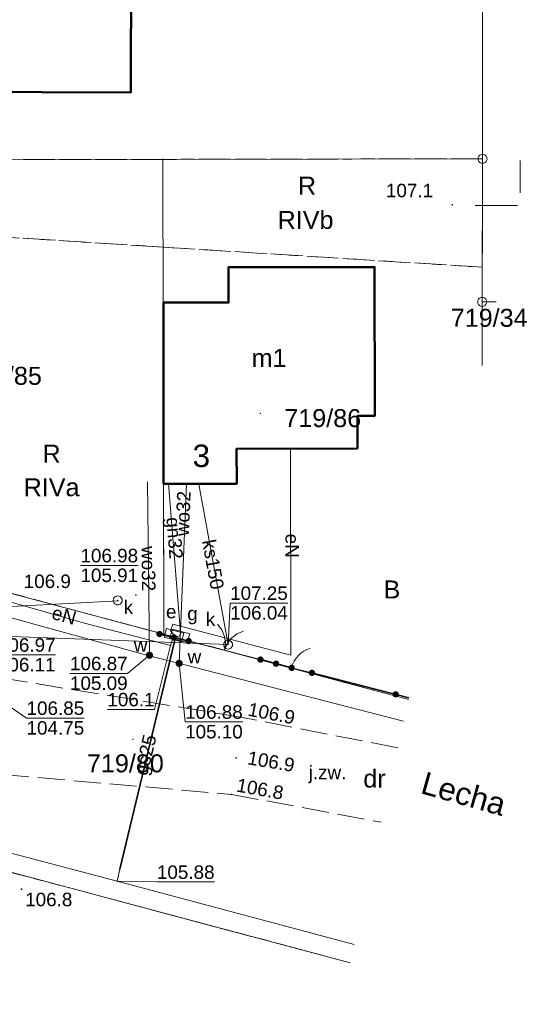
# Model space of a CAD drawing. Extents: x 6447898 to 6448503, y 5806748 to 5807122.
# Tile 48 of 50: x 6448472 to 6448500, y 5806906 to 5806960. Entities that reach past the tile are written whole.
import ezdxf
from ezdxf.enums import TextEntityAlignment as Align

# ---------------------------------------------------------------- set-up
doc = ezdxf.new("R2010")
doc.units = 0
doc.header["$PDSIZE"] = 0.75
doc.linetypes.add('PRZER1-1', pattern=[2, 1, -1])
doc.linetypes.add('PRZER3-1', pattern=[4, 3, -1])
doc.layers.get('0').update_dxf_attribs({"linetype": 'CONTINUOUS', "lineweight": 13})
for name, color, linetype, lineweight in [('GEPADR', 7, 'CONTINUOUS', 18), ('GEPADR_O', 7, 'CONTINUOUS', 18), ('GEPPGD', 7, 'CONTINUOUS', 18), ('GESBZO', 1, 'CONTINUOUS', 50), ('GESBZO_O', 1, 'CONTINUOUS', 50), ('GESDZI', 7, 'CONTINUOUS', 18), ('GESDZI_O', 7, 'CONTINUOUS', 18), ('GESKKL', 3, 'PRZER3-1', 18), ('GESKKL_O', 3, 'PRZER3-1', 18), ('GESUZY', 3, 'PRZER1-1', 18), ('GESUZY_O', 3, 'PRZER1-1', 18), ('GSLKBR', 7, 'CONTINUOUS', 18), ('GSLKFU', 7, 'CONTINUOUS', 18), ('GSLKOG', 7, 'CONTINUOUS', 35), ('GSPWPN', 42, 'CONTINUOUS', 13), ('GSPWPN_O', 42, 'CONTINUOUS', 13), ('GSSKOA', 7, 'PRZER3-1', 18), ('GSSKOA_O', 7, 'PRZER3-1', 18), ('GTGTXT', 7, 'CONTINUOUS', 18), ('GTGTXT_O', 7, 'CONTINUOUS', 18), ('GULEPR', 240, 'CONTINUOUS', 18), ('GULEPR_O', 240, 'CONTINUOUS', 18), ('GULGPR', 2, 'CONTINUOUS', 18), ('GULGPR_O', 2, 'CONTINUOUS', 18), ('GULKPR', 32, 'CONTINUOUS', 18), ('GULKPR_O', 32, 'CONTINUOUS', 18), ('GULLOB', 7, 'CONTINUOUS', 35), ('GULWPR', 5, 'CONTINUOUS', 18), ('GULWPR_O', 5, 'CONTINUOUS', 18), ('GUPESE', 240, 'CONTINUOUS', 18), ('GUPESE_O', 240, 'CONTINUOUS', 18), ('GUPGSG', 2, 'CONTINUOUS', 18), ('GUPGSG_O', 2, 'CONTINUOUS', 18), ('GUPKSD', 32, 'CONTINUOUS', 18), ('GUPKSD_O', 32, 'CONTINUOUS', 18), ('GUPPRZ', 7, 'CONTINUOUS', 18), ('GUPPRZ_O', 7, 'CONTINUOUS', 18), ('GUPWZA', 5, 'CONTINUOUS', 18), ('GUPWZA_O', 5, 'CONTINUOUS', 18)]:
    doc.layers.add(name, color=color, linetype=linetype, lineweight=lineweight)
doc.styles.add('GEO-INFO', font='arial.ttf')

# ---------------------------------------------------------------- blocks, each defined once
blk = doc.blocks.new('EPPGN')
blk.add_hatch(color=0).paths.add_polyline_path([(0, -0.09), (0.027812, -0.085595), (0.052901, -0.072812), (0.072812, -0.052901), (0.085595, -0.027812), (0.09, 0), (0.085595, 0.027812), (0.072812, 0.052901), (0.052901, 0.072812), (0.027812, 0.085595), (0, 0.09), (-0.027812, 0.085595), (-0.052901, 0.072812), (-0.072812, 0.052901), (-0.085595, 0.027812), (-0.09, 0), (-0.085595, -0.027812), (-0.072812, -0.052901), (-0.052901, -0.072812), (-0.027812, -0.085595)])
blk = doc.blocks.new('POINT')
at = {"color": 0}
blk.add_point((0, 0), dxfattribs=at)
blk = doc.blocks.new('KOLO')
blk.add_hatch(color=0).paths.add_polyline_path([(-0.5, 0), (-0.482963, -0.12941), (-0.433013, -0.25), (-0.353553, -0.353553), (-0.25, -0.433013), (-0.12941, -0.482963), (0, -0.5), (0.12941, -0.482963), (0.25, -0.433013), (0.353553, -0.353553), (0.433013, -0.25), (0.482963, -0.12941), (0.5, 0), (0.482963, 0.12941), (0.433013, 0.25), (0.353553, 0.353553), (0.25, 0.433013), (0.12941, 0.482963), (0, 0.5), (-0.12941, 0.482963), (-0.25, 0.433013), (-0.353553, 0.353553), (-0.433013, 0.25), (-0.482963, 0.12941)])
blk = doc.blocks.new('OKRAG_PELNY')
at = {"color": 0}
blk.add_lwpolyline([(0, 0.5), (0.12941, 0.482963), (0.25, 0.433013), (0.353553, 0.353553), (0.433013, 0.25), (0.482963, 0.12941), (0.5, 0), (0.482963, -0.12941), (0.433013, -0.25), (0.353553, -0.353553), (0.25, -0.433013), (0.12941, -0.482963), (0, -0.5), (-0.12941, -0.482963), (-0.25, -0.433013), (-0.353553, -0.353553), (-0.433013, -0.25), (-0.482963, -0.12941), (-0.5, 0), (-0.482963, 0.12941), (-0.433013, 0.25), (-0.353553, 0.353553), (-0.25, 0.433013), (-0.12941, 0.482963)], close=True, dxfattribs=at)
blk = doc.blocks.new('SZAFA1')
at = {"color": 0}
blk.add_lwpolyline([(-1, -0.5), (-1, 0.5), (1, 0.5), (1, -0.5)], close=True, dxfattribs=at)
blk = doc.blocks.new('KTOK04')
at = {"color": 0}
blk.add_lwpolyline([(0, 0), (-0.01711, -0.261052), (-0.068148, -0.517638), (-0.152241, -0.765367), (-0.267949, -1), (-0.413293, -1.217523), (-0.585786, -1.414214), (-0.782477, -1.586707), (-1, -1.732051)], dxfattribs=at)
blk = doc.blocks.new('SLBRA')
at = {"color": 0}
for points in [[(1.732051, 1), (1.414214, 0.585786), (1, 0.267949), (0.517638, 0.068148), (0, 0)], [(0, 0), (0.517638, -0.068148), (1, -0.267949), (1.414214, -0.585786), (1.732051, -1)]]:
    blk.add_lwpolyline(points, dxfattribs=at)
blk = doc.blocks.new('EPPGS')
at = {"color": 0}
blk.add_lwpolyline([(0, 0.5), (0.154508, 0.475528), (0.293893, 0.404508), (0.404508, 0.293893), (0.475528, 0.154508), (0.5, 0), (0.475528, -0.154508), (0.404508, -0.293893), (0.293893, -0.404508), (0.154508, -0.475528), (0, -0.5), (-0.154508, -0.475528), (-0.293893, -0.404508), (-0.404508, -0.293893), (-0.475528, -0.154508), (-0.5, 0), (-0.475528, 0.154508), (-0.404508, 0.293893), (-0.293893, 0.404508), (-0.154508, 0.475528)], close=True, dxfattribs=at)

msp = doc.modelspace()

# ---------------------------------------------------------------- linework, layer by layer
at = {"elevation": 100, "flags": 128}
for points in [[(6448500, 5806950.713), (6448500, 5806952.5)], [(6448497.5, 5806950), (6448499.843, 5806950)]]:
    msp.add_lwpolyline(points, dxfattribs=at)
at = {"layer": 'GESBZO', "elevation": 10.18}
for points in [[(6448468.461, 5806970.541), (6448468.42, 5806956.322), (6448478.35, 5806956.291), (6448478.391, 5806970.511)], [(6448484.24, 5806934.52), (6448480.18, 5806934.52), (6448480.17, 5806944.61), (6448483.79, 5806944.61), (6448483.78, 5806946.57), (6448491.9, 5806946.58), (6448491.91, 5806938.3), (6448490.95, 5806938.3), (6448490.95, 5806936.49), (6448484.23, 5806936.48)]]:
    msp.add_lwpolyline(points, close=True, dxfattribs=at)
at = {"layer": 'GESDZI', "elevation": 10.22}
for points in [[(6448497.912, 5806969.357), (6448497.902, 5806952.606), (6448480.14, 5806952.572), (6448462.385, 5806952.537), (6448462.405, 5806973.555)], [(6448498.66, 5806944.643), (6448497.882, 5806944.647), (6448497.902, 5806952.606), (6448497.912, 5806969.357)], [(6448480.14, 5806952.572), (6448497.902, 5806952.606), (6448497.882, 5806944.647), (6448497.879, 5806941.102)], [(6448493.782, 5806922.538), (6448480.19, 5806926.168), (6448480.14, 5806952.572)], [(6448497.879, 5806941.102), (6448497.882, 5806944.647), (6448498.66, 5806944.643)], [(6448462.325, 5806908.98), (6448462.365, 5806935.958), (6448467.194, 5806929.638), (6448480.19, 5806926.168), (6448493.782, 5806922.538)], [(6448490.547, 5806907.885), (6448467.163, 5806914.127), (6448462.325, 5806908.98)], [(6448467.163, 5806914.127), (6448490.547, 5806907.885)]]:
    msp.add_lwpolyline(points, dxfattribs=at)
msp.add_lwpolyline([(6448462.385, 5806952.537), (6448480.14, 5806952.572), (6448480.19, 5806926.168), (6448467.194, 5806929.638), (6448462.365, 5806935.958)], close=True, dxfattribs=at)
at = {"layer": 'GESKKL', "ltscale": 0.5}
for p, q in [((6448480.14, 5806952.572, 10.06), (6448462.385, 5806952.537, 10.06)), ((6448497.902, 5806952.606, 10.06), (6448480.14, 5806952.572, 10.06)), ((6448497.887, 5806946.573, 10.06), (6448497.902, 5806952.606, 10.06)), ((6448480.149, 5806947.69, 10.06), (6448462.38, 5806948.819, 10.06)), ((6448462.38, 5806948.819, 10.06), (6448480.149, 5806947.69, 10.06)), ((6448480.19, 5806926.168, 10.06), (6448480.149, 5806947.69, 10.06)), ((6448480.149, 5806947.69, 10.06), (6448497.887, 5806946.573, 10.06)), ((6448467.194, 5806929.638, 10.06), (6448480.19, 5806926.168, 10.06))]:
    msp.add_line(p, q, dxfattribs=at)
at = {"layer": 'GESKKL', "ltscale": 0.5, "elevation": 10.06}
msp.add_lwpolyline([(6448490.547, 5806907.885), (6448467.163, 5806914.127), (6448462.325, 5806908.98), (6448460.615, 5806886.432), (6448454.775, 5806858.844), (6448451.475, 5806843.245), (6448448.93, 5806831.2), (6448450.51, 5806830.88), (6448456.16, 5806826.9), (6448452.23, 5806807.75), (6448290.514, 5806841.988)], dxfattribs=at)
at = {"layer": 'GESUZY', "ltscale": 0.5}
for p, q in [((6448480.14, 5806952.572, 10.08), (6448462.385, 5806952.537, 10.08)), ((6448497.902, 5806952.606, 10.08), (6448480.14, 5806952.572, 10.08)), ((6448497.887, 5806946.573, 10.08), (6448497.902, 5806952.606, 10.08)), ((6448480.149, 5806947.69, 10.08), (6448462.38, 5806948.819, 10.08)), ((6448462.38, 5806948.819, 10.08), (6448480.149, 5806947.69, 10.08)), ((6448480.19, 5806926.168, 10.08), (6448480.149, 5806947.69, 10.08)), ((6448480.149, 5806947.69, 10.08), (6448497.887, 5806946.573, 10.08)), ((6448497.887, 5806946.573, 10.08), (6448480.149, 5806947.69, 10.08)), ((6448480.149, 5806947.69, 10.08), (6448480.19, 5806926.168, 10.08)), ((6448497.882, 5806944.647, 10.08), (6448497.887, 5806946.573, 10.08)), ((6448497.879, 5806941.102, 10.08), (6448497.882, 5806944.647, 10.08)), ((6448467.194, 5806929.638, 10.08), (6448480.19, 5806926.168, 10.08))]:
    msp.add_line(p, q, dxfattribs=at)
at = {"layer": 'GESUZY', "ltscale": 0.5, "elevation": 10.08}
for points in [[(6448462.405, 5806973.555), (6448462.385, 5806952.537), (6448480.14, 5806952.572), (6448497.902, 5806952.606), (6448497.912, 5806969.357)], [(6448497.912, 5806969.357), (6448497.902, 5806952.606), (6448497.887, 5806946.573), (6448497.882, 5806944.647), (6448497.879, 5806941.102)], [(6448493.782, 5806922.538), (6448480.19, 5806926.168), (6448467.194, 5806929.638), (6448462.365, 5806935.958), (6448462.325, 5806908.98), (6448467.163, 5806914.127), (6448490.547, 5806907.885)], [(6448480.19, 5806926.168), (6448493.782, 5806922.538)], [(6448490.547, 5806907.885), (6448467.163, 5806914.127), (6448462.325, 5806908.98), (6448460.615, 5806886.432), (6448454.775, 5806858.844), (6448451.475, 5806843.245), (6448448.93, 5806831.2), (6448450.51, 5806830.88), (6448456.16, 5806826.9), (6448452.23, 5806807.75), (6448290.514, 5806841.988)]]:
    msp.add_lwpolyline(points, dxfattribs=at)
at = {"layer": 'GSLKBR', "elevation": 10.18}
msp.add_lwpolyline([(6448485.56, 5806924.75), (6448481.57, 5806925.78)], dxfattribs=at)
at = {"layer": 'GSLKFU', "elevation": 10.18}
msp.add_lwpolyline([(6448488.42, 5806924.01), (6448487.29, 5806924.29)], dxfattribs=at)
at = {"layer": 'GSLKOG', "elevation": 10.18}
for points in [[(6448481.57, 5806925.78), (6448479.95, 5806926.17)], [(6448485.56, 5806924.75), (6448487.29, 5806924.29)], [(6448488.42, 5806924.01), (6448493.802, 5806922.628)]]:
    msp.add_lwpolyline(points, dxfattribs=at)
at = {"layer": 'GSSKOA', "ltscale": 0.5, "elevation": 10.18}
msp.add_lwpolyline([(6448493.186, 5806919.841), (6448484.45, 5806921.55), (6448470.61, 5806923.82), (6448469.61, 5806924.03), (6448468.25, 5806918.83), (6448469.21, 5806918.53), (6448483.95, 5806917.25), (6448492.273, 5806915.701)], dxfattribs=at)
at = {"layer": 'GULEPR', "elevation": 10.14}
for points in [[(6448462.495, 5806953.287), (6448462.26, 5806953.29), (6448461.93, 5806953.27), (6448461.81, 5806950.65), (6448461.65, 5806945.8), (6448461.81, 5806936.15), (6448463.85, 5806933.38), (6448466.9, 5806929.32), (6448475.7, 5806926.79), (6448480.57, 5806925.54), (6448480.71, 5806926), (6448480.76, 5806926.11)], [(6448487.23, 5806936.48), (6448487.24, 5806924.99), (6448480.69, 5806926.72), (6448480.57, 5806926.34), (6448480.76, 5806926.11)]]:
    msp.add_lwpolyline(points, dxfattribs=at)
at = {"layer": 'GULGPR', "elevation": 10.14}
for points in [[(6448481.081, 5806926.066), (6448481.11, 5806926.24), (6448480.45, 5806934.52)], [(6448477.59, 5806912.42), (6448477.75, 5806913.1), (6448480.79, 5806925.75), (6448480.85, 5806925.99), (6448481.081, 5806926.066)], [(6448448.82, 5806919.85), (6448449.74, 5806919.66), (6448461.37, 5806916.71), (6448477.59, 5806912.42), (6448490.772, 5806908.903)]]:
    msp.add_lwpolyline(points, dxfattribs=at)
at = {"layer": 'GULKPR', "elevation": 10.14}
for points in [[(6448482.13, 5806934.51), (6448483.76, 5806925.58)], [(6448477.63, 5806928.04), (6448477.67, 5806928.02), (6448453.16, 5806926.71)], [(6448483.76, 5806925.58), (6448453.16, 5806926.71)]]:
    msp.add_lwpolyline(points, dxfattribs=at)
at = {"layer": 'GULLOB', "elevation": 10.12}
msp.add_lwpolyline([(6448480.79, 5806925.75), (6448477.75, 5806913.1)], dxfattribs=at)
at = {"layer": 'GULWPR', "elevation": 10.14}
for points in [[(6448298.64, 5806972.9), (6448302.56, 5806972.42), (6448305.39, 5806971.52), (6448316.52, 5806968.54), (6448332.52, 5806964.25), (6448335.04, 5806963.57), (6448359.58, 5806956.95), (6448372.01, 5806953.89), (6448376.47, 5806952.71), (6448379.37, 5806951.78), (6448391.38, 5806948.54), (6448392.43, 5806948.26), (6448410.98, 5806943.31), (6448429.26, 5806938.33), (6448442.17, 5806934.93), (6448459.77, 5806930.65), (6448464.19, 5806929.34), (6448466.98, 5806928.36), (6448479.38, 5806924.96), (6448480.71, 5806924.63), (6448493.513, 5806921.321)], [(6448479.38, 5806924.96), (6448479.39, 5806924.99), (6448479.29, 5806934.63)], [(6448481.04, 5806924.54), (6448481.45, 5806934.52)]]:
    msp.add_lwpolyline(points, dxfattribs=at)
at = {"layer": 'GUPPRZ_O', "elevation": 10.8, "flags": 128}
for points in [[(6448475.557, 5806929.986), (6448478.76, 5806929.986)], [(6448487.078, 5806927.896), (6448483.875, 5806927.896), (6448483.76, 5806925.58)], [(6448483.875, 5806927.896), (6448487.078, 5806927.896)], [(6448477.052, 5806921.981), (6448479.673, 5806921.981), (6448480.57, 5806925.54)], [(6448470.97, 5806925.015), (6448474.173, 5806925.015)], [(6448474.975, 5806923.984), (6448478.178, 5806923.984), (6448479.39, 5806924.99)], [(6448484.575, 5806921.284), (6448481.372, 5806921.284), (6448481.04, 5806924.54)], [(6448475.764, 5806921.497), (6448472.561, 5806921.497), (6448468.91, 5806924.01)], [(6448474.975, 5806923.984), (6448478.178, 5806923.984)], [(6448472.561, 5806921.497), (6448475.764, 5806921.497)], [(6448481.372, 5806921.284), (6448484.575, 5806921.284)], [(6448483.008, 5806912.384), (6448479.805, 5806912.384), (6448477.59, 5806912.42)]]:
    msp.add_lwpolyline(points, dxfattribs=at)

# ---------------------------------------------------------------- block references
at = {"layer": 'GEPADR'}
msp.add_blockref('POINT', (6448485.546, 5806938.453, 10.28), dxfattribs=at)
at = {"layer": 'GEPPGD', "xscale": 0.5, "yscale": 0.5}
for name, p in [('EPPGN', (6448480.14, 5806952.572, 10.24)), ('EPPGS', (6448497.902, 5806952.606, 10.24)), ('EPPGS', (6448497.882, 5806944.647, 10.24)), ('EPPGN', (6448480.19, 5806926.168, 10.24))]:
    msp.add_blockref(name, p, dxfattribs=at)
at = {"layer": 'GSLKBR', "xscale": 0.75, "yscale": 0.75, "rotation": 75.52536300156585}
msp.add_blockref('SLBRA', (6448483.565, 5806925.265, 10.18), dxfattribs=at)
at = {"layer": 'GSLKFU', "xscale": 0.75, "yscale": 0.75, "rotation": 166.0831225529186}
msp.add_blockref('KTOK04', (6448487.29, 5806924.29, 10.18), dxfattribs=at)
at = {"layer": 'GSLKOG', "xscale": 0.35, "yscale": 0.35}
for p in [(6448479.95, 5806926.17, 10.18), (6448480.76, 5806925.975, 10.18), (6448481.57, 5806925.78, 10.18), (6448485.56, 5806924.75, 10.18), (6448486.425, 5806924.52, 10.18), (6448487.29, 5806924.29, 10.18), (6448488.42, 5806924.01, 10.18), (6448493.075, 5806922.815, 10.18)]:
    msp.add_blockref('KOLO', p, dxfattribs=at)
at = {"layer": 'GSPWPN', "xscale": 0.09, "yscale": 0.09}
for p in [(6448496.22, 5806950.04, 10.08), (6448478.64, 5806928.34, 10.08), (6448484.45, 5806921.55, 10.08), (6448484.21, 5806919.28, 10.08), (6448483.95, 5806917.25, 10.08), (6448472.28, 5806911.98, 10.08)]:
    msp.add_blockref('KOLO', p, dxfattribs=at)
at = {"layer": 'GTGTXT'}
msp.add_blockref('POINT', (6448478.479, 5806920.309, 10.02), dxfattribs=at)
at = {"layer": 'GUPESE', "xscale": 0.5, "yscale": 0.5, "rotation": 344.7900207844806}
msp.add_blockref('SZAFA1', (6448480.76, 5806926.11, 10.16), dxfattribs=at)
at = {"layer": 'GUPGSG', "xscale": 0.5, "yscale": 0.5, "rotation": 344.4925933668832}
msp.add_blockref('SZAFA1', (6448481.081, 5806926.066, 10.16), dxfattribs=at)
at = {"layer": 'GUPKSD', "xscale": 0.5, "yscale": 0.5}
for p in [(6448477.63, 5806928.04, 10.16), (6448483.76, 5806925.58, 10.16)]:
    msp.add_blockref('OKRAG_PELNY', p, dxfattribs=at)
at = {"layer": 'GUPPRZ'}
for p in [(6448477.63, 5806928.04, 10.16), (6448480.57, 5806925.54, 10.16), (6448483.76, 5806925.58, 10.16), (6448479.39, 5806924.99, 10.16), (6448481.04, 5806924.54, 10.16), (6448477.59, 5806912.42, 10.16)]:
    msp.add_blockref('POINT', p, dxfattribs=at)
at = {"layer": 'GUPWZA', "xscale": 0.4, "yscale": 0.4}
msp.add_blockref('KOLO', (6448479.39, 5806924.99, 10.16), dxfattribs=at)
at = {"layer": 'GUPWZA', "xscale": 0.4, "yscale": 0.4, "rotation": 346.0599911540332}
msp.add_blockref('KOLO', (6448481.04, 5806924.54, 10.16), dxfattribs=at)

# ---------------------------------------------------------------- texts
at = {"layer": 'GEPADR_O', "style": 'GEO-INFO'}
msp.add_text('3', height=1.25, rotation=0.2822, dxfattribs=at).set_placement((6448482.278, 5806935.458, 10.8), align=Align.CENTER)
at = {"layer": 'GESBZO_O', "style": 'GEO-INFO'}
msp.add_text('m1', height=1, dxfattribs=at).set_placement((6448486.04, 5806941.528, 10.8), align=Align.MIDDLE)
at = {"layer": 'GESDZI_O', "style": 'GEO-INFO'}
for s, p in [('719/34', (6448498.27, 5806943.759, 10.8)), ('719/80', (6448478.053, 5806918.979, 10.8))]:
    msp.add_text(s, height=1, dxfattribs=at).set_placement(p, align=Align.MIDDLE_CENTER)
for s, p in [('719/85', (6448471.277, 5806940.551, 10.8)), ('719/86', (6448489.021, 5806938.199, 10.8))]:
    msp.add_text(s, height=1, dxfattribs=at).set_placement(p, align=Align.MIDDLE)
at = {"layer": 'GESKKL_O', "style": 'GEO-INFO'}
for s, p in [('RIVb', (6448488.065, 5806949.225, 10.8)), ('RIVa', (6448473.952, 5806934.329, 10.8))]:
    msp.add_text(s, height=1, dxfattribs=at).set_placement(p, align=Align.MIDDLE)
at = {"layer": 'GESUZY_O', "style": 'GEO-INFO'}
for s, p in [('R', (6448488.147, 5806951.113, 10.8)), ('R', (6448473.952, 5806936.204, 10.8)), ('B', (6448492.866, 5806928.649, 10.8)), ('dr', (6448491.896, 5806918.152, 10.8))]:
    msp.add_text(s, height=1, dxfattribs=at).set_placement(p, align=Align.MIDDLE)
at = {"layer": 'GSPWPN_O', "style": 'GEO-INFO'}
for s, p in [('107.1', (6448492.532, 5806950.464, 10.8)), ('106.9', (6448472.404, 5806928.728, 10.8)), ('106.8', (6448472.485, 5806911.031, 10.8))]:
    msp.add_text(s, height=0.75, dxfattribs=at).set_placement(p)
for s, rotation, p in [('106.9', 349.129, (6448484.818, 5806921.636, 10.8)), ('106.9', 350.5052, (6448484.796, 5806918.93, 10.8)), ('106.8', 349.7316, (6448484.182, 5806917.418, 10.8))]:
    msp.add_text(s, height=0.75, rotation=rotation, dxfattribs=at).set_placement(p)
at = {"layer": 'GSSKOA_O', "style": 'GEO-INFO'}
msp.add_text('j.zw.', height=0.75, dxfattribs=at).set_placement((6448489.286, 5806918.379, 10.8), align=Align.MIDDLE)
at = {"layer": 'GTGTXT_O', "style": 'GEO-INFO'}
msp.add_text('Lecha', height=1.25, rotation=344.31, dxfattribs=at).set_placement((6448494.393, 5806917.332, 10.8))
at = {"layer": 'GULEPR_O', "style": 'GEO-INFO'}
for rotation, p in [(270.0499, (6448487.319, 5806931.083, 10.8)), (344.2779, (6448474.649, 5806927.207, 10.8))]:
    msp.add_text('eN', height=0.75, rotation=rotation, dxfattribs=at).set_placement(p, align=Align.MIDDLE)
at = {"layer": 'GULGPR_O', "style": 'GEO-INFO'}
for s, rotation, p in [('gn32', 274.5574, (6448480.687, 5806931.499, 10.8)), ('gs25', 76.4871, (6448479.27, 5806919.425, 10.8))]:
    msp.add_text(s, height=0.75, rotation=rotation, dxfattribs=at).set_placement(p, align=Align.MIDDLE)
at = {"layer": 'GULKPR_O', "style": 'GEO-INFO'}
msp.add_text('ks150', height=0.75, rotation=280.3444, dxfattribs=at).set_placement((6448482.945, 5806930.045, 10.8), align=Align.MIDDLE)
at = {"layer": 'GULWPR_O', "style": 'GEO-INFO'}
for rotation, p in [(87.6428, (6448481.257, 5806932.872, 10.8)), (270.5943, (6448479.34, 5806929.81, 10.8))]:
    msp.add_text('wo32', height=0.75, rotation=rotation, dxfattribs=at).set_placement(p, align=Align.MIDDLE)
at = {"layer": 'GUPESE_O', "style": 'GEO-INFO'}
msp.add_text('e', height=0.75, dxfattribs=at).set_placement((6448480.892, 5806927.042, 10.8), align=Align.RIGHT)
at = {"layer": 'GUPGSG_O', "style": 'GEO-INFO'}
msp.add_text('g', height=0.75, dxfattribs=at).set_placement((6448482.076, 5806926.937, 10.8), align=Align.RIGHT)
at = {"layer": 'GUPKSD_O', "style": 'GEO-INFO'}
for p in [(6448478.479, 5806927.286, 10.8), (6448483.048, 5806926.623, 10.8)]:
    msp.add_text('k', height=0.75, dxfattribs=at).set_placement(p, align=Align.RIGHT)
at = {"layer": 'GUPPRZ_O', "style": 'GEO-INFO'}
for s, p in [('106.98', (6448475.557, 5806930.158)), ('105.91', (6448475.557, 5806929.063)), ('107.25', (6448483.875, 5806928.068)), ('106.04', (6448483.875, 5806926.973)), ('106.97', (6448470.97, 5806925.187)), ('106.11', (6448470.97, 5806924.092)), ('106.87', (6448474.975, 5806924.156)), ('105.09', (6448474.975, 5806923.061)), ('106.85', (6448472.561, 5806921.67)), ('106.88', (6448481.372, 5806921.457)), ('104.75', (6448472.561, 5806920.575)), ('105.10', (6448481.372, 5806920.362))]:
    msp.add_text(s, height=0.75, dxfattribs=at).set_placement(p)
for s, p in [('106.1', (6448477.052, 5806922.524)), ('105.88', (6448479.805, 5806912.926))]:
    msp.add_text(s, height=0.75, dxfattribs=at).set_placement(p, align=Align.MIDDLE_LEFT)
at = {"layer": 'GUPWZA_O', "style": 'GEO-INFO'}
for p in [(6448479.279, 5806925.181, 10.8), (6448482.268, 5806924.536, 10.8)]:
    msp.add_text('w', height=0.75, dxfattribs=at).set_placement(p, align=Align.RIGHT)

doc.saveas('drawing.dxf')
